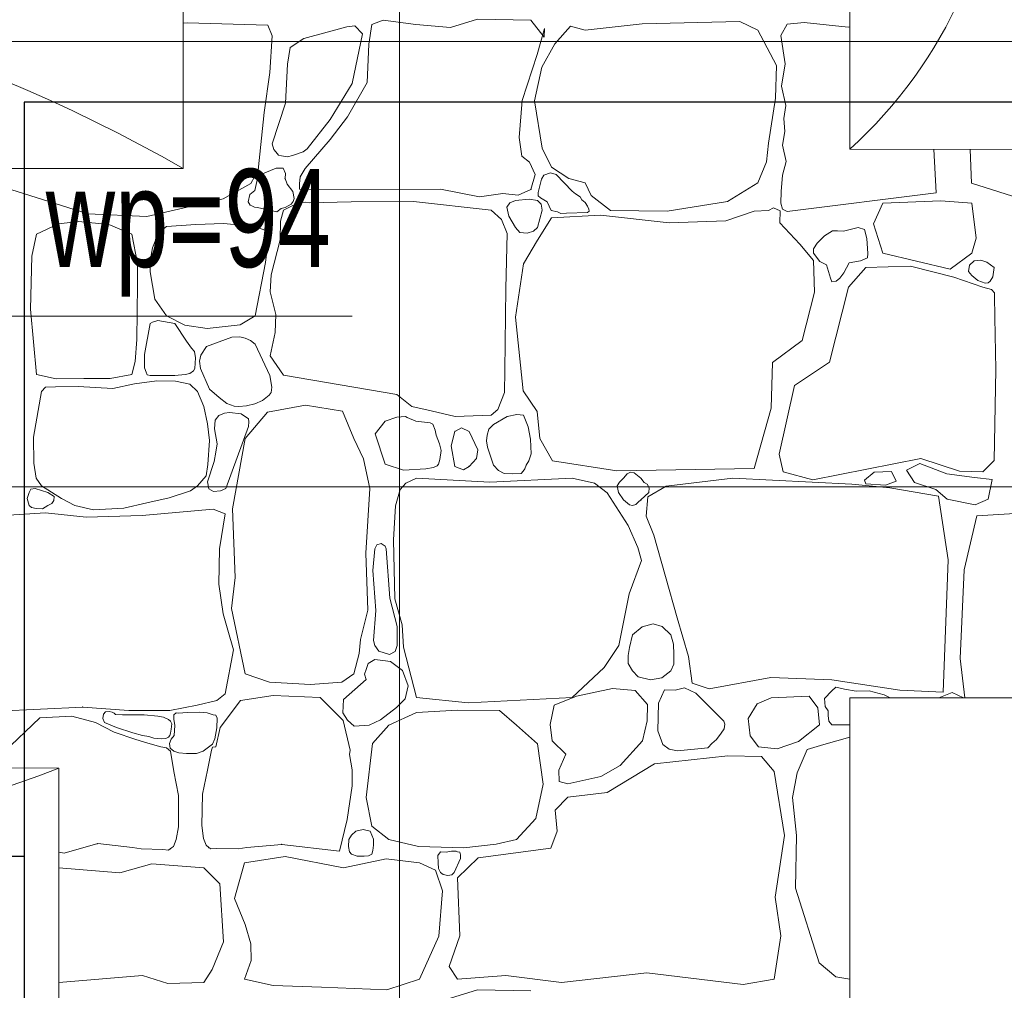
# Model space of a CAD drawing. Header units: millimetres. Extents: x -573548 to 674770, y -210017 to -47794.
# Tile 149 of 234: x 106007 to 107513, y -101026 to -99540. Entities that reach past the tile are written whole.
import ezdxf
from ezdxf.enums import TextEntityAlignment as Align
from ezdxf.lldxf.tags import DXFTag

# ---------------------------------------------------------------- set-up
doc = ezdxf.new("R2010")
doc.units = ezdxf.units.MM
for name, color, linetype, lineweight in [('A.02 RZUT PIWNICY_is$0$_HATCH_Nr_pióra__18', 8, 'Continuous', 9), ('A.02 RZUT PIWNICY_is$0$PARAPET_Nr_pióra__7', 8, 'Continuous', 9), ('A.02 RZUT PIWNICY_is$0$podciagi_Nr_pióra__1', 8, 'Continuous', 9), ('A.02 RZUT PIWNICY_is$0$strop_Nr_pióra__1', 8, 'Continuous', 9), ('A.02 RZUT PIWNICY_is$0$Structural - Bearing_Nr_pióra__21', 8, 'Continuous', 9), ('A.02 RZUT PIWNICY_is$0$Structural - Grid', 8, 'Continuous', 9), ('A.02 RZUT PIWNICY_is$0$Structural - Grid_Nr_pióra__17', 8, 'Continuous', 9), ('IS_Przyłącza_o.p._Powrót', 142, 'DASH', 18)]:
    doc.layers.add(name, color=color, linetype=linetype, lineweight=lineweight)
doc.layers.add('IS_Zasilanie', color=1, linetype='SOLID', lineweight=30, true_color=0xff0000)
doc.styles.add('A.02 RZUT PIWNICY_is$0$STYL_AUTOMATYCZNY_1', font='arial.ttf')
doc.styles.add('A.02 RZUT PIWNICY_is$0$STYL_AUTOMATYCZNY_5', font='arial.ttf', dxfattribs={"width": 0.7})
tags = doc.linetypes.add('DASH', pattern=[15, 10, -5]).pattern_tags.tags
tags[6:7] = [DXFTag(74, 4), DXFTag(75, 0), DXFTag(340, '0'), DXFTag(46, 0.0), DXFTag(50, 0.0), DXFTag(44, 0.0), DXFTag(45, 0.0)]
tags[4:5] = [DXFTag(74, 4), DXFTag(75, 0), DXFTag(340, '0'), DXFTag(46, 0.0), DXFTag(50, 0.0), DXFTag(44, 0.0), DXFTag(45, 0.0)]
tags = doc.linetypes.add('SOLID', pattern=[10, 10, 0]).pattern_tags.tags
tags[6:7] = [DXFTag(74, 4), DXFTag(75, 0), DXFTag(340, '0'), DXFTag(46, 0.0), DXFTag(50, 0.0), DXFTag(44, 0.0), DXFTag(45, 0.0)]
tags[4:5] = [DXFTag(74, 4), DXFTag(75, 0), DXFTag(340, '0'), DXFTag(46, 0.0), DXFTag(50, 0.0), DXFTag(44, 0.0), DXFTag(45, 0.0)]

# ---------------------------------------------------------------- blocks, each defined once
blk = doc.blocks.new('*X48622')
at = {"layer": 'A.02 RZUT PIWNICY_is$0$_HATCH_Nr_pióra__18'}
for p, q in [((106827.3, -99545.1), (106833.4, -99544.6)), ((106833.4, -99544.6), (106956.8, -99548.3)), ((107133.2, -99540.5), (107115.8, -99547.1)), ((107183.5, -99547.1), (107133.2, -99540.5)), ((107277.6, -99539.2), (107236.4, -99552)), ((107359.4, -99540.5), (107277.6, -99539.2)), ((107379.6, -99566.5), (107359.4, -99540.5)), ((107678.9, -99542.5), (107529.4, -99546.3)), ((107706.5, -99555.8), (107678.9, -99542.5)), ((107777.5, -99544.1), (107751.5, -99546.7)), ((107844.8, -99551.2), (107777.5, -99544.1)), ((106956.8, -99548.3), (106963.4, -99564.8)), ((107077.8, -99550.8), (107011.7, -99568.7)), ((107090.2, -99549.2), (107077.8, -99550.8)), ((107101.9, -99561.5), (107090.2, -99549.2)), ((107115.8, -99547.1), (107111.3, -99577.2)), ((107236.4, -99552), (107183.5, -99547.1)), ((107368.9, -99593.3), (107380, -99553.3)), ((107380, -99553.3), (107379.6, -99566.5)), ((107420, -99549.6), (107396.1, -99576.8)), ((107442.3, -99555.8), (107420, -99549.6)), ((107529.4, -99546.3), (107442.3, -99555.8)), ((107735, -99610.2), (107706.5, -99555.8)), ((107751.5, -99546.7), (107741.5, -99564.2)), ((107847.3, -99551), (107844.8, -99551.2)), ((106963.4, -99564.8), (106959.7, -99620.6)), ((107011.7, -99568.7), (106991.1, -99582.6)), ((107085.7, -99637.5), (107101.9, -99561.5)), ((107741.5, -99564.2), (107748.2, -99607.5)), ((106991.1, -99582.6), (106987, -99607.8)), ((107111.3, -99577.2), (107108.8, -99635.8)), ((107396.1, -99576.8), (107376.3, -99612.7)), ((107346.2, -99663.5), (107368.9, -99593.3)), ((106987, -99607.8), (106983.7, -99667.6)), ((107376.3, -99612.7), (107365.1, -99664.3)), ((107733.8, -99659.8), (107735, -99610.2)), ((107748.2, -99607.5), (107742.7, -99641.8)), ((106959.7, -99620.6), (106951.4, -99681.7)), ((107052.2, -99692.4), (107085.7, -99637.5)), ((107108.8, -99635.8), (107078.7, -99688.7)), ((107742.7, -99641.8), (107749.4, -99671)), ((107341.2, -99720.1), (107346.2, -99663.5)), ((107365.1, -99664.3), (107376.7, -99736.6)), ((107723, -99728.7), (107733.8, -99659.8)), ((106983.7, -99667.6), (106963.7, -99730)), ((107749.4, -99671), (107746.1, -99691.2)), ((106951.4, -99681.7), (106942, -99770)), ((107017.2, -99737.4), (107052.2, -99692.4)), ((107078.7, -99688.7), (107052.2, -99723.4)), ((107746.1, -99691.2), (107748, -99711)), ((107052.2, -99723.4), (107013.9, -99767.9)), ((107345.7, -99748.9), (107341.2, -99720.1)), ((107748, -99711), (107744.4, -99731.7)), ((106963.7, -99730), (106965.9, -99738.8)), ((106965.9, -99738.8), (106969.3, -99742.3)), ((107010.7, -99742.1), (107017.2, -99737.4)), ((107376.7, -99736.6), (107390.7, -99765.5)), ((107719.7, -99757.6), (107723, -99728.7)), ((107744.4, -99731.7), (107750, -99757.1)), ((107979.6, -99805.1), (107975.6, -99738.3)), ((108033.3, -99790.2), (108031.2, -99738.5)), ((106969.3, -99742.3), (106973, -99747.3)), ((106973, -99747.3), (106977.7, -99748.2)), ((106977.7, -99748.2), (106986.9, -99750)), ((106986.9, -99750), (106994.5, -99747.7)), ((106994.5, -99747.7), (107010.7, -99742.1)), ((107357.3, -99758), (107345.7, -99748.9)), ((106942, -99770), (106930.8, -99790.6)), ((106960.7, -99770.6), (106948.9, -99775.9)), ((106969.4, -99766.9), (106960.7, -99770.6)), ((106980.4, -99767.1), (106969.4, -99766.9)), ((106983.9, -99775.3), (106980.4, -99767.1)), ((107013.9, -99767.9), (107006.4, -99780.5)), ((107366, -99777), (107357.3, -99758)), ((107390.7, -99765.5), (107417.6, -99783.2)), ((107706.5, -99789.8), (107719.7, -99757.6)), ((107750, -99757.1), (107744.2, -99777.7)), ((106941.1, -99783.2), (106937, -99801.3)), ((106948.9, -99775.9), (106941.1, -99783.2)), ((106983.3, -99783.2), (106983.9, -99775.3)), ((106986.2, -99791.4), (106983.3, -99783.2)), ((107006.4, -99780.5), (107005.5, -99791)), ((107359.4, -99799.7), (107366, -99777)), ((107375.6, -99784.1), (107370.4, -99804.6)), ((107379.3, -99777.9), (107375.6, -99784.1)), ((107389.4, -99774.3), (107379.3, -99777.9)), ((107398.1, -99777), (107389.4, -99774.3)), ((107422.4, -99802.5), (107398.1, -99777)), ((107417.6, -99783.2), (107442.3, -99789.8)), ((107744.2, -99777.7), (107742.4, -99802.9)), ((106681.6, -99836.8), (106533.3, -99790.2)), ((106930.8, -99790.6), (106888.3, -99814.2)), ((106994.9, -99803), (106986.2, -99791.4)), ((107005.5, -99791), (107005.4, -99799.1)), ((107005.4, -99799.1), (107009.7, -99799.7)), ((107009.7, -99799.7), (107221.1, -99799.3)), ((107221.1, -99799.3), (107280.9, -99810.9)), ((107340, -99808.4), (107359.4, -99799.7)), ((107442.3, -99789.8), (107451.8, -99809.2)), ((107660.3, -99818.3), (107706.5, -99789.8)), ((108181.6, -99836.8), (108033.3, -99790.2)), ((106888.3, -99814.2), (106772, -99841.3)), ((106929.1, -99807.6), (106926.8, -99818.7)), ((106937, -99801.3), (106929.1, -99807.6)), ((106997.4, -99813.4), (106994.9, -99803)), ((106995.4, -99818.1), (106997.4, -99813.4)), ((107280.9, -99810.9), (107316.4, -99805.9)), ((107316.4, -99805.9), (107340, -99808.4)), ((107356.8, -99814.5), (107335.8, -99816.6)), ((107369.3, -99816.6), (107356.8, -99814.5)), ((107370.4, -99804.6), (107370.7, -99809.7)), ((107370.7, -99809.7), (107373.9, -99812.6)), ((107373.9, -99812.6), (107384, -99818.7)), ((107427.5, -99806.3), (107422.4, -99802.5)), ((107434.7, -99810.9), (107427.5, -99806.3)), ((107437.2, -99815.5), (107434.7, -99810.9)), ((107442.4, -99819.9), (107437.2, -99815.5)), ((107451.8, -99809.2), (107481.1, -99831.9)), ((107742.4, -99802.9), (107741.5, -99820.7)), ((107751.5, -99833.6), (107979.6, -99805.1)), ((106926.8, -99818.7), (106930, -99824)), ((106930, -99824), (106932.2, -99824.7)), ((106932.2, -99824.7), (106936.7, -99826.9)), ((106936.7, -99826.9), (106941.1, -99827.4)), ((106941.1, -99827.4), (106970.8, -99834)), ((106970.8, -99834), (106977.4, -99829.1)), ((106977.4, -99829.1), (106983.3, -99827.4)), ((107003.5, -99820.1), (106980.8, -99831.5)), ((106983.3, -99827.4), (106992.5, -99822.4)), ((106992.5, -99822.4), (106995.4, -99818.1)), ((107015, -99819.4), (107003.5, -99820.1)), ((107020.5, -99820.4), (107015, -99819.4)), ((107084.4, -99818.7), (107020.5, -99820.4)), ((107179.8, -99818.3), (107084.4, -99818.7)), ((107298.7, -99831.5), (107179.8, -99818.3)), ((107327.3, -99820), (107322.7, -99826.7)), ((107322.7, -99826.7), (107325.6, -99840.8)), ((107335.8, -99816.6), (107327.3, -99820)), ((107375.3, -99822.3), (107369.3, -99816.6)), ((107376.8, -99831.3), (107375.3, -99822.3)), ((107384, -99818.7), (107390.5, -99832.1)), ((107446.1, -99825.2), (107442.4, -99819.9)), ((107448.2, -99829.7), (107446.1, -99825.2)), ((107448.3, -99832.9), (107448.2, -99829.7)), ((107567.8, -99832.7), (107660.3, -99818.3)), ((107730.3, -99827.9), (107722.9, -99831.7)), ((107740.9, -99832.4), (107730.3, -99827.9)), ((107741.5, -99820.7), (107744.4, -99830)), ((107744.4, -99830), (107751.5, -99833.6)), ((107897.7, -99820.7), (107883.3, -99852.3)), ((107986.6, -99817.3), (107897.7, -99820.7)), ((108033.9, -99820.7), (107986.6, -99817.3)), ((108040.6, -99874.3), (108033.9, -99820.7)), ((106772, -99841.3), (106681.6, -99836.8)), ((106980.8, -99831.5), (106976.1, -99848.1)), ((107314.6, -99845.6), (107298.7, -99831.5)), ((107323.1, -99867.2), (107314.6, -99845.6)), ((107325.6, -99840.8), (107335.8, -99857.9)), ((107369.3, -99857.9), (107376.8, -99831.3)), ((107390.7, -99843.1), (107369.3, -99877.4)), ((107390.5, -99832.1), (107399.8, -99834)), ((107465.9, -99838.9), (107390.7, -99843.1)), ((107399.8, -99834), (107405.4, -99836.3)), ((107405.4, -99836.3), (107413.6, -99835.8)), ((107413.6, -99835.8), (107445.9, -99834.9)), ((107445.9, -99834.9), (107448.3, -99832.9)), ((107570.7, -99850.9), (107465.9, -99838.9)), ((107481.1, -99831.9), (107567.8, -99832.7)), ((107701.2, -99833.2), (107657.8, -99848)), ((107722.9, -99831.7), (107701.2, -99833.2)), ((107740.4, -99850.9), (107740.9, -99832.4)), ((106636.7, -99852.3), (106602.8, -99868.2)), ((106667.1, -99848.8), (106636.7, -99852.3)), ((106713.4, -99853.4), (106667.1, -99848.8)), ((106749, -99868.2), (106713.4, -99853.4)), ((106801.9, -99856.4), (106789.5, -99866.1)), ((106846.8, -99853.4), (106801.9, -99856.4)), ((106889, -99852), (106846.8, -99853.4)), ((106937.7, -99856.4), (106889, -99852)), ((106952.2, -99861.8), (106937.7, -99856.4)), ((106976.1, -99848.1), (106975.6, -99876.6)), ((107335.8, -99857.9), (107342.6, -99865.7)), ((107363.5, -99863.6), (107369.3, -99857.9)), ((107657.8, -99848), (107570.7, -99850.9)), ((107770.9, -99883.5), (107740.4, -99850.9)), ((107860.2, -99857.9), (107837.8, -99863.7)), ((107869.5, -99861.1), (107860.2, -99857.9)), ((107873.2, -99875), (107869.5, -99861.1)), ((107883.3, -99852.3), (107897.7, -99897.4)), ((106602.8, -99868.2), (106595.6, -99901.8)), ((106757.7, -99912.8), (106749, -99868.2)), ((106789.5, -99866.1), (106780.3, -99888.9)), ((106957.4, -99877.1), (106952.2, -99861.8)), ((107320.9, -99951.4), (107323.1, -99867.2)), ((107342.6, -99865.7), (107353.4, -99866.8)), ((107353.4, -99866.8), (107363.5, -99863.6)), ((107808.5, -99870.6), (107797.3, -99881.8)), ((107820.6, -99863), (107808.5, -99870.6)), ((107828.4, -99862.8), (107820.6, -99863)), ((107837.8, -99863.7), (107828.4, -99862.8)), ((107874.7, -99897.6), (107873.2, -99875)), ((108033.9, -99897.4), (108040.6, -99874.3)), ((106780.3, -99888.9), (106776.8, -99908.9)), ((106953.4, -99911.4), (106957.4, -99877.1)), ((106975.6, -99876.6), (106961.9, -99930.2)), ((107369.3, -99877.4), (107347.8, -99913.7)), ((107791.6, -99908.7), (107770.9, -99883.5)), ((107797.3, -99881.8), (107791.5, -99890.4)), ((107791.5, -99890.4), (107791.6, -99897.4)), ((106595.6, -99901.8), (106594, -99982.7)), ((107791.6, -99897.4), (107801.4, -99910.1)), ((107863.8, -99908.8), (107874.3, -99904.5)), ((107874.3, -99904.5), (107874.7, -99897.6)), ((107897.7, -99897.4), (108000.8, -99921.9)), ((108000.8, -99921.9), (108033.9, -99897.4)), ((106757.4, -99945.8), (106757.7, -99912.8)), ((106776.8, -99908.9), (106777.1, -99925.9)), ((106937.7, -99993), (106953.4, -99911.4)), ((107347.8, -99913.7), (107335.8, -99995)), ((107793.2, -99957), (107791.6, -99908.7)), ((107801.4, -99910.1), (107811.4, -99915.1)), ((107811.4, -99915.1), (107817.6, -99935.5)), ((107838, -99927.4), (107846.1, -99911.8)), ((107871.6, -99919.4), (107845.2, -99949.2)), ((107846.1, -99911.8), (107863.8, -99908.8)), ((107940.2, -99917), (107871.6, -99919.4)), ((108006.2, -99933.9), (107940.2, -99917)), ((108028.7, -99925.3), (108030.4, -99915.5)), ((108030.4, -99915.5), (108037.7, -99908.9)), ((108037.7, -99908.9), (108047.7, -99907.7)), ((108047.7, -99907.7), (108056.9, -99910.9)), ((108056.9, -99910.9), (108068, -99919.4)), ((108068, -99919.4), (108066.1, -99933.6)), ((106777.1, -99925.9), (106783.9, -99967.8)), ((106961.9, -99930.2), (106960.2, -99956.2)), ((107817.6, -99935.5), (107819.8, -99941)), ((107826.4, -99940.2), (107832.1, -99935.7)), ((107832.1, -99935.7), (107838, -99927.4)), ((108050.8, -99949.2), (108006.2, -99933.9)), ((108033.9, -99931.6), (108028.7, -99925.3)), ((108043, -99939.3), (108033.9, -99931.6)), ((108066.1, -99933.6), (108061.8, -99939.9)), ((106756.2, -100029.5), (106757.4, -99945.8)), ((107319.6, -100076.9), (107320.9, -99951.4)), ((107845.2, -99949.2), (107816.3, -100063.9)), ((107819.8, -99941), (107826.4, -99940.2)), ((108054.2, -99943.3), (108043, -99939.3)), ((108064.2, -99952.9), (108050.8, -99949.2)), ((108059.2, -99942.7), (108054.2, -99943.3)), ((108061.8, -99939.9), (108059.2, -99942.7)), ((106960.2, -99956.2), (106969.3, -99991.3)), ((107774.6, -100030.9), (107793.2, -99957)), ((108068.4, -99957.9), (108064.2, -99952.9)), ((108068.6, -99962), (108068.4, -99957.9)), ((108069, -99995.8), (108068.6, -99962)), ((106783.9, -99967.8), (106801.9, -99993)), ((106594, -99982.7), (106602.8, -100083)), ((106801.9, -99993), (106830.1, -100007.3)), ((106914.3, -100006.8), (106937.7, -99993)), ((106969.3, -99991.3), (106967.9, -100018.5)), ((107335.8, -99995), (107347.4, -100107.7)), ((108070.6, -100075.5), (108069, -99995.8)), ((106777.1, -100004.9), (106768.3, -100052.2)), ((106780.3, -100002.8), (106777.1, -100004.9)), ((106788.8, -100000.4), (106780.3, -100002.8)), ((106814.8, -100004.9), (106788.8, -100000.4)), ((106832.6, -100031.7), (106814.8, -100004.9)), ((106830.1, -100007.3), (106864.1, -100012.7)), ((106864.1, -100012.7), (106914.3, -100006.8)), ((106901.6, -100025.9), (106863.2, -100040)), ((106914.2, -100025.4), (106901.6, -100025.9)), ((106922.2, -100027.3), (106914.2, -100025.4)), ((106967.9, -100018.5), (106960.6, -100054.4)), ((106753.7, -100062.9), (106756.2, -100029.5)), ((106840.2, -100042.4), (106832.6, -100031.7)), ((106863.2, -100040), (106854.3, -100053.4)), ((106930.6, -100031), (106922.2, -100027.3)), ((106937.5, -100036.7), (106930.6, -100031)), ((106960, -100084.3), (106937.5, -100036.7)), ((107728.8, -100064.7), (107774.6, -100030.9)), ((106768.3, -100052.2), (106768, -100072.5)), ((106844.8, -100047.6), (106840.2, -100042.4)), ((106846.3, -100057.6), (106844.8, -100047.6)), ((106854.3, -100053.4), (106852.3, -100062.5)), ((106960.6, -100054.4), (106980.8, -100084.1)), ((106749, -100083), (106753.7, -100062.9)), ((106845, -100074), (106846.3, -100057.6)), ((106852.3, -100062.5), (106853.9, -100073.6)), ((107727.2, -100134.5), (107728.8, -100064.7)), ((107816.3, -100063.9), (107762.7, -100099.8)), ((106602.8, -100083), (106633.2, -100089.8)), ((106715.8, -100089.1), (106749, -100083)), ((106768, -100072.5), (106770.6, -100079.5)), ((106770.6, -100079.5), (106772.2, -100083.5)), ((106772.2, -100083.5), (106777.1, -100084.3)), ((106777.1, -100084.3), (106814.8, -100084.3)), ((106814.8, -100084.3), (106830.4, -100083)), ((106830.4, -100083), (106837.6, -100081.2)), ((106837.6, -100081.2), (106843, -100077.3)), ((106843, -100077.3), (106845, -100074)), ((106853.9, -100073.6), (106867.7, -100105.6)), ((106962.9, -100102.5), (106960, -100084.3)), ((106980.8, -100084.1), (107154.2, -100113.6)), ((107318.8, -100110.5), (107319.6, -100076.9)), ((108068.1, -100214.6), (108070.6, -100075.5)), ((106631.9, -100101.7), (106616.9, -100102.2)), ((106666.7, -100101.1), (106631.9, -100101.7)), ((106633.2, -100089.8), (106675.6, -100089.2)), ((106719.7, -100104.4), (106666.7, -100101.1)), ((106675.6, -100089.2), (106715.8, -100089.1)), ((106753, -100097.1), (106719.7, -100104.4)), ((106786.9, -100092.4), (106753, -100097.1)), ((106815.4, -100092.9), (106786.9, -100092.4)), ((106837.4, -100097.8), (106815.4, -100092.9)), ((106849.3, -100109.2), (106837.4, -100097.8)), ((107762.7, -100099.8), (107739.1, -100205.1)), ((106610.6, -100109.2), (106598.6, -100178.9)), ((106616.9, -100102.2), (106610.6, -100109.2)), ((106859.1, -100131.9), (106849.3, -100109.2)), ((106867.7, -100105.6), (106882.4, -100118.3)), ((106948.9, -100122.9), (106959, -100114.7)), ((106959, -100114.7), (106961.8, -100110.3)), ((106961.8, -100110.3), (106962.9, -100102.5)), ((107154.2, -100113.6), (107177.1, -100131.8)), ((107308.8, -100136.7), (107318.8, -100110.5)), ((107347.4, -100107.7), (107368.9, -100139.5)), ((106864.7, -100158.6), (106859.1, -100131.9)), ((106882.4, -100118.3), (106894, -100127.3)), ((106894, -100127.3), (106905.3, -100131.5)), ((106905.3, -100131.5), (106912.3, -100132)), ((106912.3, -100132), (106924.4, -100131.1)), ((106924.4, -100131.1), (106937, -100128.1)), ((106937, -100128.1), (106948.9, -100122.9)), ((107014.3, -100130), (106956.5, -100140.7)), ((107071.2, -100139), (107014.3, -100130)), ((107177.1, -100131.8), (107206.8, -100138.8)), ((106881.7, -100145.9), (106876.5, -100153.1)), ((106890.5, -100142.3), (106881.7, -100145.9)), ((106898.4, -100141.3), (106890.5, -100142.3)), ((106916, -100143.2), (106898.4, -100141.3)), ((106927.3, -100150.7), (106916, -100143.2)), ((106956.5, -100140.7), (106922.2, -100181.1)), ((107088.2, -100181.1), (107071.2, -100139)), ((107167.4, -100147.3), (107154.1, -100148.3)), ((107170.3, -100148.6), (107167.4, -100147.3)), ((107206.8, -100138.8), (107243.5, -100147.1)), ((107243.5, -100147.1), (107298.7, -100145.2)), ((107298.7, -100145.2), (107308.8, -100136.7)), ((107323.2, -100147.2), (107302, -100159.7)), ((107337.8, -100144), (107323.2, -100147.2)), ((107348.1, -100145.4), (107337.8, -100144)), ((107352.3, -100155.6), (107348.1, -100145.4)), ((107368.9, -100139.5), (107373, -100181.1)), ((107701.2, -100227), (107727.2, -100134.5)), ((106867.8, -100183.9), (106864.7, -100158.6)), ((106876.5, -100153.1), (106875.4, -100165.9)), ((106927.1, -100162.4), (106927.8, -100155.4)), ((106927.8, -100155.4), (106927.3, -100150.7)), ((107136.5, -100154.3), (107121.2, -100173.7)), ((107154.1, -100148.3), (107136.5, -100154.3)), ((107183.5, -100154.3), (107170.3, -100148.6)), ((107205.1, -100156.8), (107183.5, -100154.3)), ((107209.1, -100158.9), (107205.1, -100156.8)), ((107213, -100168), (107209.1, -100158.9)), ((107302, -100159.7), (107295.2, -100166.8)), ((107355.3, -100163.3), (107352.3, -100155.6)), ((106875.4, -100165.9), (106879.2, -100189.2)), ((106892.5, -100257.5), (106927.1, -100162.4)), ((107121.2, -100173.7), (107136.5, -100220)), ((107214.5, -100175.8), (107213, -100168)), ((107219.7, -100189.3), (107214.5, -100175.8)), ((107243, -100170), (107237.6, -100191.9)), ((107253.1, -100164.6), (107243, -100170)), ((107264.8, -100170), (107253.1, -100164.6)), ((107278, -100198.1), (107264.8, -100170)), ((107292.6, -100175.7), (107291.3, -100184.5)), ((107295.2, -100166.8), (107292.6, -100175.7)), ((107358.8, -100182.1), (107355.3, -100163.3)), ((106598.6, -100178.9), (106599.1, -100218.5)), ((106865.2, -100220.8), (106867.8, -100183.9)), ((106879.2, -100189.2), (106877.3, -100201.7)), ((106922.2, -100181.1), (106902.8, -100288.5)), ((107103.4, -100212.1), (107088.2, -100181.1)), ((107222.3, -100199.3), (107219.7, -100189.3)), ((107237.6, -100191.9), (107243, -100223.7)), ((107291.3, -100184.5), (107292.9, -100194.4)), ((107359.8, -100204.3), (107358.8, -100182.1)), ((107373, -100181.1), (107392.4, -100215)), ((106877.3, -100201.7), (106874.7, -100215.9)), ((107220.1, -100213.3), (107222.3, -100199.3)), ((107276, -100211.3), (107278, -100198.1)), ((107292.9, -100194.4), (107302, -100221.6)), ((107356, -100215.2), (107359.8, -100204.3)), ((107739.1, -100205.1), (107745.3, -100231.9)), ((106599.1, -100218.5), (106602.4, -100241.8)), ((106862.6, -100238.3), (106865.2, -100220.8)), ((106874.7, -100215.9), (106864.5, -100247.3)), ((107112.9, -100257.5), (107103.4, -100212.1)), ((107136.5, -100220), (107164.5, -100229.4)), ((107216.1, -100223), (107217.8, -100220)), ((107217.8, -100220), (107220.1, -100213.3)), ((107264.8, -100223.7), (107276, -100211.3)), ((107302, -100221.6), (107309.7, -100229.9)), ((107350.3, -100227.1), (107352.3, -100221.6)), ((107352.3, -100221.6), (107356, -100215.2)), ((107392.4, -100215), (107491, -100230.3)), ((107790.7, -100244.3), (107955.9, -100211.3)), ((107954.3, -100219.2), (107934.2, -100229.5)), ((107995.6, -100234.9), (107954.3, -100219.2)), ((107955.9, -100211.3), (108015.3, -100231.1)), ((108050.8, -100231.9), (108068.1, -100214.6)), ((107164.5, -100229.4), (107198.4, -100227.4)), ((107198.4, -100227.4), (107210.3, -100225.3)), ((107210.3, -100225.3), (107216.1, -100223)), ((107243, -100223.7), (107256, -100229.1)), ((107256, -100229.1), (107264.8, -100223.7)), ((107309.7, -100229.9), (107318.4, -100234.6)), ((107318.4, -100234.6), (107330.8, -100234.8)), ((107330.8, -100234.8), (107344.5, -100234.4)), ((107344.5, -100234.4), (107347.3, -100231.1)), ((107347.3, -100231.1), (107350.3, -100227.1)), ((107491, -100230.3), (107701.2, -100227)), ((107506.5, -100234.8), (107501, -100241.8)), ((107511.8, -100232.5), (107506.5, -100234.8)), ((107517.1, -100233.6), (107511.8, -100232.5)), ((107527.8, -100241.8), (107517.1, -100233.6)), ((107745.3, -100231.9), (107790.7, -100244.3)), ((107869.5, -100244.7), (107884.7, -100232.4)), ((107884.7, -100232.4), (107911.2, -100231.4)), ((107911.2, -100231.4), (107918, -100246.2)), ((107934.2, -100229.5), (107946, -100248.1)), ((108037.8, -100240.8), (107995.6, -100234.9)), ((108015.3, -100231.1), (108050.8, -100231.9)), ((106602.4, -100241.8), (106610.6, -100253.3)), ((106849.3, -100253.3), (106862.6, -100238.3)), ((106864.5, -100247.3), (106866.8, -100257.9)), ((107167.8, -100249.3), (107159.2, -100259.2)), ((107184.3, -100241.8), (107167.8, -100249.3)), ((107296.6, -100248), (107184.3, -100241.8)), ((107422.4, -100241.8), (107296.6, -100248)), ((107456.8, -100249.3), (107422.4, -100241.8)), ((107475.8, -100264.1), (107456.8, -100249.3)), ((107495, -100247.9), (107491.5, -100253.4)), ((107501, -100241.8), (107495, -100247.9)), ((107532.4, -100248.4), (107527.8, -100241.8)), ((107537.3, -100250.9), (107532.4, -100248.4)), ((107540.4, -100256.2), (107537.3, -100250.9)), ((107668.1, -100241.8), (107566.2, -100253.8)), ((107850.2, -100250.9), (107668.1, -100241.8)), ((107908.4, -100256.3), (107850.2, -100250.9)), ((107871.9, -100250.1), (107869.5, -100244.7)), ((107901.9, -100252.5), (107871.9, -100250.1)), ((107918, -100246.2), (107901.9, -100252.5)), ((107946, -100248.1), (107978.9, -100258.9)), ((108065.2, -100243.7), (108037.8, -100240.8)), ((108058.9, -100273.6), (108065.2, -100243.7)), ((106591.5, -100263.5), (106588.7, -100272.7)), ((106594.3, -100258.4), (106591.5, -100263.5)), ((106601, -100257.3), (106594.3, -100258.4)), ((106620.5, -100263.5), (106601, -100257.3)), ((106610.6, -100253.3), (106641.2, -100272.5)), ((106629.9, -100269.6), (106620.5, -100263.5)), ((106805.8, -100271.7), (106838.3, -100261.2)), ((106838.3, -100261.2), (106849.3, -100253.3)), ((106866.8, -100257.9), (106873.9, -100261.8)), ((106873.9, -100261.8), (106884.2, -100261.2)), ((106884.2, -100261.2), (106892.5, -100257.5)), ((107106.7, -100356.2), (107112.9, -100257.5)), ((107159.2, -100259.2), (107152.1, -100283.9)), ((107508.4, -100314.1), (107475.8, -100264.1)), ((107491.5, -100253.4), (107493.3, -100263.8)), ((107493.3, -100263.8), (107501, -100274.9)), ((107527.8, -100274.9), (107539.6, -100263.4)), ((107566.2, -100253.8), (107538.5, -100270.3)), ((107539.6, -100263.4), (107540.4, -100256.2)), ((107983, -100269.4), (107908.4, -100256.3)), ((107978.9, -100258.9), (107996.1, -100273.6)), ((106588.7, -100272.7), (106591.5, -100283.7)), ((106620.5, -100283.7), (106626.6, -100280.2)), ((106626.6, -100280.2), (106629.4, -100275.6)), ((106629.4, -100275.6), (106629.9, -100269.6)), ((106641.2, -100272.5), (106661.6, -100283.7)), ((106736.6, -100287.7), (106771.5, -100279.2)), ((106771.5, -100279.2), (106805.8, -100271.7)), ((107501, -100274.9), (107510.3, -100282.2)), ((107510.3, -100282.2), (107515, -100283.6)), ((107515, -100283.6), (107519.9, -100282.1)), ((107519.9, -100282.1), (107523.3, -100278.6)), ((107523.3, -100278.6), (107527.8, -100274.9)), ((107538.5, -100270.3), (107535.6, -100299.6)), ((107998, -100366.5), (107983, -100269.4)), ((107996.1, -100273.6), (108039.2, -100282.5)), ((108039.2, -100282.5), (108058.9, -100273.6)), ((106616.5, -100294.6), (106541.8, -100299.2)), ((106591.5, -100283.7), (106595.5, -100286.7)), ((106595.5, -100286.7), (106602.2, -100288.2)), ((106602.2, -100288.2), (106612.1, -100288.7)), ((106612.1, -100288.7), (106620.5, -100283.7)), ((106678.7, -100301.5), (106616.5, -100294.6)), ((106661.6, -100283.7), (106690.1, -100290.3)), ((106690.1, -100290.3), (106736.6, -100287.7)), ((106873.3, -100289.3), (106764.6, -100298.8)), ((106891.5, -100296.1), (106873.3, -100289.3)), ((106883, -100349.6), (106891.5, -100296.1)), ((106902.8, -100288.5), (106906.9, -100393.7)), ((107152.1, -100283.9), (107149.3, -100335.9)), ((108116.5, -100294.6), (108041.8, -100299.2)), ((106764.6, -100298.8), (106678.7, -100301.5)), ((107535.6, -100299.6), (107547.4, -100328.9)), ((108041.8, -100299.2), (108022.4, -100382.1)), ((107522.8, -100347.9), (107508.4, -100314.1)), ((107130.1, -100341.4), (107123.5, -100343.7)), ((107136.4, -100345.6), (107130.1, -100341.4)), ((107149.3, -100335.9), (107151.3, -100426.3)), ((107547.4, -100328.9), (107583.1, -100455.2)), ((106882.1, -100403.8), (106883, -100349.6)), ((107110, -100443.7), (107106.7, -100356.2)), ((107120.4, -100349.6), (107117.3, -100383.2)), ((107123.5, -100343.7), (107120.4, -100349.6)), ((107138.1, -100349.6), (107136.4, -100345.6)), ((107143.4, -100425.3), (107138.1, -100349.6)), ((107528.6, -100367.7), (107522.8, -100347.9)), ((107509.6, -100418.5), (107528.6, -100367.7)), ((107990.1, -100569.2), (107998, -100366.5)), ((107117.3, -100383.2), (107121.9, -100444)), ((108022.4, -100382.1), (108015.9, -100517.7)), ((106906.9, -100393.7), (106901.2, -100441.2)), ((106888.5, -100449.1), (106882.1, -100403.8)), ((107154.7, -100468.7), (107143.4, -100425.3)), ((107151.3, -100426.3), (107162.5, -100466)), ((107493.9, -100497.8), (107509.6, -100418.5)), ((106901.2, -100441.2), (106922.2, -100541.1)), ((107098.9, -100488.7), (107110, -100443.7)), ((107121.9, -100444), (107118.3, -100490)), ((106895.5, -100474.4), (106888.5, -100449.1)), ((107583.1, -100455.2), (107600.4, -100514.7)), ((106904.4, -100504.4), (106895.5, -100474.4)), ((107154.5, -100497.8), (107154.7, -100468.7)), ((107162.5, -100466), (107164.5, -100500.2)), ((107529.4, -100469.4), (107514.8, -100481.3)), ((107546.4, -100464.5), (107529.4, -100469.4)), ((107560.2, -100468.7), (107546.4, -100464.5)), ((107573.5, -100481.3), (107560.2, -100468.7)), ((107096.8, -100510.1), (107098.9, -100488.7)), ((107118.3, -100490), (107120.4, -100497.8)), ((107514.8, -100481.3), (107510.1, -100500.8)), ((107577.3, -100495.7), (107573.5, -100481.3)), ((106891.5, -100571.7), (106904.4, -100504.4)), ((107120.4, -100497.8), (107126.5, -100506.3)), ((107126.5, -100506.3), (107143.1, -100511.5)), ((107143.1, -100511.5), (107151.6, -100507.1)), ((107151.6, -100507.1), (107154.5, -100497.8)), ((107164.5, -100500.2), (107184.3, -100577.4)), ((107471.6, -100531.2), (107493.9, -100497.8)), ((107510.1, -100500.8), (107508.2, -100512.9)), ((107577.8, -100511.3), (107577.3, -100495.7)), ((107088.2, -100541.1), (107096.8, -100510.1)), ((107120.4, -100519), (107110.3, -100525.5)), ((107132.7, -100520.5), (107120.4, -100519)), ((107144.4, -100522.3), (107132.7, -100520.5)), ((107162.8, -100536.2), (107144.4, -100522.3)), ((107508.2, -100512.9), (107508, -100525.4)), ((107577.9, -100526.3), (107577.8, -100511.3)), ((107600.4, -100514.7), (107606.2, -100555.6)), ((108015.9, -100517.7), (108023.3, -100578.1)), ((107107.3, -100534.5), (107105, -100541.6)), ((107110.3, -100525.5), (107107.3, -100534.5)), ((107171.7, -100559.5), (107162.8, -100536.2)), ((107422.4, -100577.4), (107471.6, -100531.2)), ((107508, -100525.4), (107514.8, -100536.6)), ((107514.8, -100536.6), (107523.5, -100545.9)), ((107559.8, -100547.1), (107573.5, -100536.6)), ((107573.5, -100536.6), (107577.9, -100526.3)), ((106922.2, -100541.1), (106959.4, -100553.9)), ((106959.4, -100553.9), (107022.1, -100557.6)), ((107022.1, -100557.6), (107070, -100553.9)), ((107070, -100553.9), (107088.2, -100541.1)), ((107107.3, -100549.8), (107072.7, -100580.5)), ((107105, -100541.6), (107107.3, -100549.8)), ((107523.5, -100545.9), (107542.1, -100550.5)), ((107542.1, -100550.5), (107559.8, -100547.1)), ((107632.2, -100564.2), (107726.3, -100546.9)), ((107726.3, -100546.9), (107820, -100550.2)), ((107820, -100550.2), (107923.7, -100565.9)), ((107167, -100579.6), (107171.7, -100559.5)), ((107484, -100563.8), (107429.1, -100575.4)), ((107519.1, -100566.7), (107484, -100563.8)), ((107537.7, -100588.2), (107519.1, -100566.7)), ((107563.7, -100565.4), (107554.4, -100586.1)), ((107579.9, -100566), (107563.7, -100565.4)), ((107594.3, -100562.3), (107579.9, -100566)), ((107611.6, -100570.8), (107594.3, -100562.3)), ((107606.2, -100555.6), (107632.2, -100564.2)), ((107820, -100567.1), (107808.5, -100579)), ((107826, -100561.5), (107820, -100567.1)), ((107839, -100564.5), (107826, -100561.5)), ((107856.8, -100567.5), (107839, -100564.5)), ((107877, -100567.1), (107856.8, -100567.5)), ((107899.9, -100573.2), (107877, -100567.1)), ((107923.7, -100565.9), (107990.1, -100569.2)), ((106848.5, -100588.9), (106878.8, -100581.7)), ((106878.8, -100581.7), (106891.5, -100571.7)), ((106883.7, -100623.1), (106915.2, -100582)), ((106915.2, -100582), (106965.1, -100574.1)), ((106965.1, -100574.1), (107037, -100577.4)), ((107037, -100577.4), (107071.9, -100612.5)), ((107072.7, -100580.5), (107071.7, -100600.9)), ((107153.7, -100592.6), (107167, -100579.6)), ((107184.3, -100577.4), (107263.2, -100585.7)), ((107263.2, -100585.7), (107422.4, -100577.4)), ((107429.1, -100575.4), (107394.9, -100589)), ((107654.5, -100613.8), (107611.6, -100570.8)), ((107727.2, -100577.8), (107705.7, -100586.9)), ((107785, -100575.4), (107727.2, -100577.8)), ((107798.6, -100593.1), (107785, -100575.4)), ((107808.5, -100579), (107809.5, -100590.9)), ((107908.8, -100578.1), (107899.9, -100573.2)), ((107983.7, -100578.1), (108004.1, -100569.6)), ((108004.1, -100569.6), (108021.1, -100578.1)), ((106525.9, -100599.4), (106673.7, -100592)), ((106673.7, -100592), (106744, -100597.2)), ((106714.3, -100598.9), (106708.3, -100599.5)), ((106718.6, -100599.8), (106714.3, -100598.9)), ((106744, -100597.2), (106806.8, -100597.2)), ((106806.8, -100597.2), (106848.5, -100588.9)), ((107129.3, -100611.4), (107153.7, -100592.6)), ((107247.1, -100596.8), (107184.3, -100600.1)), ((107311.5, -100597.2), (107247.1, -100596.8)), ((107337.1, -100619.5), (107311.5, -100597.2)), ((107394.9, -100589), (107388.6, -100618.9)), ((107537.3, -100612.9), (107537.7, -100588.2)), ((107554.4, -100586.1), (107553.8, -100628.6)), ((107705.7, -100586.9), (107691.9, -100609.3)), ((107800.9, -100619.1), (107798.6, -100593.1)), ((107809.5, -100590.9), (107814.3, -100597.9)), ((107814.3, -100597.9), (107814.1, -100605.1)), ((106608.2, -100608.6), (106552.7, -100661.4)), ((106656.8, -100605.9), (106608.2, -100608.6)), ((106693.1, -100615.7), (106656.8, -100605.9)), ((106705.4, -100602.8), (106704.3, -100609.4)), ((106704.3, -100609.4), (106707.1, -100615.7)), ((106708.3, -100599.5), (106705.4, -100602.8)), ((106721.9, -100601.3), (106718.6, -100599.8)), ((106723.6, -100603.2), (106721.9, -100601.3)), ((106734.4, -100604.1), (106723.6, -100603.2)), ((106767.6, -100604), (106734.4, -100604.1)), ((106788.8, -100606), (106767.6, -100604)), ((106797.2, -100607.3), (106788.8, -100606)), ((106804.9, -100611), (106797.2, -100607.3)), ((106807.9, -100613.7), (106804.9, -100611)), ((106809.8, -100617.4), (106807.9, -100613.7)), ((106813.3, -100604), (106812.9, -100610.3)), ((106812.9, -100610.3), (106814.8, -100620.4)), ((106816.4, -100601), (106813.3, -100604)), ((106820.1, -100601.4), (106816.4, -100601)), ((106833.4, -100600.5), (106820.1, -100601.4)), ((106852, -100599.6), (106833.4, -100600.5)), ((106864.2, -100600.8), (106852, -100599.6)), ((106873.3, -100604), (106864.2, -100600.8)), ((106877.3, -100604.5), (106873.3, -100604)), ((106879.3, -100609), (106877.3, -100604.5)), ((106878.7, -100624), (106879.3, -100609)), ((107071.7, -100600.9), (107078.8, -100611.9)), ((107071.9, -100612.5), (107082.6, -100658.1)), ((107078.8, -100611.9), (107088.8, -100621.3)), ((107111.7, -100619.5), (107129.3, -100611.4)), ((107184.3, -100600.1), (107142.2, -100619.5)), ((107530.1, -100643.6), (107537.3, -100612.9)), ((107656.1, -100618.1), (107654.5, -100613.8)), ((107691.9, -100609.3), (107694.6, -100636.1)), ((107814.1, -100605.1), (107815, -100613.6)), ((107815, -100613.6), (107820, -100619.1)), ((106721.7, -100630.4), (106693.1, -100615.7)), ((106707.1, -100615.7), (106725.1, -100623.2)), ((106725.1, -100623.2), (106750.1, -100631.3)), ((106807.8, -100631.7), (106808.9, -100626)), ((106808.9, -100626), (106809.3, -100621.7)), ((106809.3, -100621.7), (106809.8, -100617.4)), ((106814.8, -100620.4), (106813.8, -100635.3)), ((106876, -100640.6), (106878.7, -100624)), ((106877.4, -100652.9), (106883.7, -100623.1)), ((107088.8, -100621.3), (107111.7, -100619.5)), ((107142.2, -100619.5), (107117.1, -100648)), ((107369.3, -100648.4), (107337.1, -100619.5)), ((107388.6, -100618.9), (107392, -100643.9)), ((107553.8, -100628.6), (107561.3, -100649.5)), ((107650.3, -100632.1), (107655.1, -100625.2)), ((107655.1, -100625.2), (107656.1, -100618.1)), ((107768.9, -100644.7), (107800.9, -100619.1)), ((107820, -100619.1), (107847.3, -100619.1)), ((106755, -100641.8), (106721.7, -100630.4)), ((106750.1, -100631.3), (106765.2, -100635.4)), ((106773.3, -100647.4), (106755, -100641.8)), ((106765.2, -100635.4), (106774.7, -100637)), ((106774.7, -100637), (106782.4, -100639.5)), ((106782.4, -100639.5), (106794.9, -100640.6)), ((106794.9, -100640.6), (106800.6, -100640.2)), ((106800.6, -100640.2), (106804.9, -100638.1)), ((106804.9, -100638.1), (106807, -100635.4)), ((106809, -100641), (106806.3, -100647.7)), ((106807, -100635.4), (106807.8, -100631.7)), ((106813.8, -100635.3), (106809, -100641)), ((106872, -100648.9), (106876, -100640.6)), ((107392, -100643.9), (107412.6, -100664.1)), ((107496, -100681.5), (107530.1, -100643.6)), ((107636.4, -100647.6), (107643.4, -100641.4)), ((107643.4, -100641.4), (107650.3, -100632.1)), ((107694.6, -100636.1), (107707.8, -100653)), ((107847.3, -100637.8), (107807.7, -100649.3)), ((106793.1, -100652.7), (106773.3, -100647.4)), ((106801.6, -100654.3), (106793.1, -100652.7)), ((106808.2, -100659.7), (106801.6, -100654.3)), ((106806.3, -100647.7), (106807.7, -100654.8)), ((106807.7, -100654.8), (106813.3, -100659.7)), ((106858, -100659.7), (106872, -100648.9)), ((106864.6, -100688.7), (106870.6, -100658.1)), ((106870.6, -100658.1), (106872.4, -100653.4)), ((106872.4, -100653.4), (106877.4, -100652.9)), ((107082.6, -100658.1), (107081.8, -100664.4)), ((107117.1, -100648), (107107.1, -100730.2)), ((107377.9, -100709.9), (107369.3, -100648.4)), ((107561.3, -100649.5), (107570.9, -100656.4)), ((107570.9, -100656.4), (107583.9, -100658.8)), ((107583.9, -100658.8), (107630.2, -100654.3)), ((107630.2, -100654.3), (107636.5, -100647.3)), ((107707.8, -100653), (107736.2, -100655.9)), ((107736.2, -100655.9), (107768.9, -100644.7)), ((107782, -100657), (107766.9, -100692.8)), ((107807.7, -100649.3), (107782, -100657)), ((106813.3, -100690.4), (106808.2, -100659.7)), ((106813.3, -100659.7), (106820.7, -100661.9)), ((106820.7, -100661.9), (106832.4, -100663.1)), ((106832.4, -100663.1), (106847.8, -100662.8)), ((106847.8, -100662.8), (106858, -100659.7)), ((107081.8, -100664.4), (107085.8, -100687.9)), ((107412.6, -100664.1), (107402.3, -100688.5)), ((107660.7, -100666.6), (107548.4, -100679)), ((107712.3, -100667.4), (107660.7, -100666.6)), ((107731.3, -100690.4), (107712.3, -100667.4)), ((106857, -100725.3), (106864.6, -100688.7)), ((107085.8, -100687.9), (107086.1, -100712.6)), ((107402.3, -100688.5), (107402.7, -100705.8)), ((107466.3, -100698.4), (107496, -100681.5)), ((107548.4, -100679), (107476.2, -100722.7)), ((106820, -100727.2), (106813.3, -100690.4)), ((107415.9, -100709.5), (107466.3, -100698.4)), ((107747.4, -100788.8), (107731.3, -100690.4)), ((107766.9, -100692.8), (107759.4, -100730.5)), ((107086.1, -100712.6), (107078.5, -100764.2)), ((107366.8, -100762.4), (107377.9, -100709.9)), ((107402.7, -100705.8), (107415.9, -100709.5)), ((106820, -100775.3), (106820, -100727.2)), ((106855.7, -100773.4), (106857, -100725.3)), ((107107.1, -100730.2), (107115.8, -100774.3)), ((107415.9, -100729.8), (107396.5, -100749.6)), ((107476.2, -100722.7), (107415.9, -100729.8)), ((107759.4, -100730.5), (107765.9, -100788.5)), ((107396.5, -100749.6), (107399.4, -100781.8)), ((107078.5, -100764.2), (107066.5, -100812.4)), ((107337.1, -100794.6), (107366.8, -100762.4)), ((106816.5, -100794.8), (106820, -100775.3)), ((106858.6, -100792.9), (106855.7, -100773.4)), ((107102.5, -100779.5), (107091.4, -100782)), ((107113.6, -100782.1), (107102.5, -100779.5)), ((107115.8, -100774.3), (107142.2, -100794.6)), ((106812.4, -100805.3), (106816.5, -100794.8)), ((106862.4, -100803.5), (106858.6, -100792.9)), ((107081, -100794.8), (107080.2, -100805.4)), ((107084.9, -100788), (107081, -100794.8)), ((107091.4, -100782), (107084.9, -100788)), ((107115.8, -100788), (107113.6, -100782.1)), ((107118.4, -100794.3), (107115.8, -100788)), ((107118.7, -100803.2), (107118.4, -100794.3)), ((107142.2, -100794.6), (107187.2, -100805.3)), ((107306.1, -100801.6), (107337.1, -100794.6)), ((107399.4, -100781.8), (107389.9, -100807.8)), ((107732.9, -100882.9), (107747.4, -100788.8)), ((107765.9, -100788.5), (107764.3, -100869.3)), ((106645.2, -100815.6), (106696.7, -100800.9)), ((106696.7, -100800.9), (106749.9, -100806.8)), ((106749.9, -100806.8), (106763.2, -100809.2)), ((106763.2, -100809.2), (106796.3, -100809.8)), ((106796.3, -100809.8), (106804.9, -100810.8)), ((106804.9, -100810.8), (106808.2, -100808.6)), ((106808.2, -100808.6), (106812.4, -100805.3)), ((106866.5, -100807), (106862.4, -100803.5)), ((106869.8, -100809.2), (106866.5, -100807)), ((106878.4, -100808.5), (106869.8, -100809.2)), ((106911.5, -100808.8), (106878.4, -100808.5)), ((106924.8, -100806.8), (106911.5, -100808.8)), ((106978.2, -100802.3), (106924.8, -100806.8)), ((107066.5, -100812.4), (106978.2, -100802.3)), ((107080.2, -100805.4), (107081.7, -100813.6)), ((107117.4, -100811.7), (107118.7, -100803.2)), ((107187.2, -100805.3), (107257, -100807.4)), ((107257, -100807.4), (107306.1, -100801.6)), ((107389.9, -100807.8), (107278.5, -100823)), ((106637.3, -100814.1), (106645.2, -100815.6)), ((106921, -100830.5), (106983.3, -100820.6)), ((106983.3, -100820.6), (107072.5, -100837.9)), ((107072.5, -100837.9), (107138.1, -100824.3)), ((107081.7, -100813.6), (107084.9, -100817.3)), ((107084.9, -100817.3), (107093.7, -100820.3)), ((107093.7, -100820.3), (107104.2, -100820.4)), ((107104.2, -100820.4), (107111, -100819.8)), ((107111, -100819.8), (107115.8, -100817.3)), ((107115.8, -100817.3), (107117.4, -100811.7)), ((107138.1, -100824.3), (107188.9, -100830.5)), ((107220.8, -100813.6), (107216.9, -100819.3)), ((107216.9, -100819.3), (107217.4, -100830.4)), ((107229.7, -100814.3), (107220.8, -100813.6)), ((107238.1, -100812.5), (107229.7, -100814.3)), ((107245, -100812.7), (107238.1, -100812.5)), ((107242, -100845.3), (107251.7, -100823.8)), ((107247.1, -100813.6), (107245, -100812.7)), ((107250.5, -100814.1), (107247.1, -100813.6)), ((107278.5, -100823), (107247.1, -100853.6)), ((107251.5, -100818.1), (107250.5, -100814.1)), ((107251.7, -100823.8), (107251.5, -100818.1)), ((106730.3, -100845.8), (106637.3, -100837.9)), ((106779.4, -100832.1), (106730.3, -100845.8)), ((106858.7, -100837.9), (106779.4, -100832.1)), ((106883.4, -100862.7), (106858.7, -100837.9)), ((106905.7, -100885), (106921, -100830.5)), ((107188.9, -100830.5), (107213.2, -100841.6)), ((107217.4, -100830.4), (107218.2, -100839.2)), ((107218.2, -100839.2), (107220.8, -100845.3)), ((107213.2, -100841.6), (107224, -100873.4)), ((107220.8, -100845.3), (107225.2, -100848.5)), ((107225.2, -100848.5), (107232.1, -100849.9)), ((107232.1, -100849.9), (107238.3, -100849)), ((107238.3, -100849), (107242, -100845.3)), ((107247.1, -100853.6), (107250.8, -100941.9)), ((106888.8, -100951.4), (106883.4, -100862.7)), ((107764.3, -100869.3), (107800.2, -100983.6)), ((106922.2, -100925), (106905.7, -100885)), ((107224, -100873.4), (107218.6, -100942.8)), ((107741.6, -100941.9), (107732.9, -100882.9)), ((106930.9, -100954.3), (106922.2, -100925)), ((107218.6, -100942.8), (107188.9, -101008.4)), ((107250.8, -100941.9), (107234.3, -100989)), ((107731.3, -101008.4), (107741.6, -100941.9)), ((106871.8, -100993.9), (106888.8, -100951.4)), ((106931.3, -100979.9), (106930.9, -100954.3)), ((106921, -101008.4), (106931.3, -100979.9)), ((107234.3, -100989), (107247.1, -101008.4)), ((107800.2, -100983.6), (107825.8, -101005.1)), ((106637.3, -101013.7), (106765.3, -101002.6)), ((106765.3, -101002.6), (106803.7, -101015)), ((106858.7, -101013.8), (106871.8, -100993.9)), ((107247.1, -101008.4), (107321, -101003)), ((107321, -101003), (107406, -101013.8)), ((107406, -101013.8), (107536.5, -100998.9)), ((107536.5, -100998.9), (107684.2, -101016.7)), ((107825.8, -101005.1), (107847.3, -101008.7)), ((106803.7, -101015), (106858.7, -101013.8)), ((106965.1, -101017.9), (106921, -101008.4)), ((107039, -101020.8), (106965.1, -101017.9)), ((107138.9, -101024.9), (107039, -101020.8)), ((107188.9, -101008.4), (107138.9, -101024.9)), ((107684.2, -101016.7), (107731.3, -101008.4)), ((107277.6, -101024.9), (107236.4, -101037.7)), ((107359.4, -101026.1), (107277.6, -101024.9))]:
    blk.add_line(p, q, dxfattribs=at)
for p in [(106983.3, -99783.2), (107359.4, -99799.7), (108064.2, -99952.9), (107243, -100170), (107264.8, -100223.7), (107527.8, -100274.9), (106673.7, -100592), (106696.7, -100800.9), (106808.2, -100808.6), (106808.2, -100808.6), (106866.5, -100807), (106866.5, -100807), (106978.2, -100802.3)]:
    blk.add_point(p, dxfattribs=at)
blk = doc.blocks.new('A.02 RZUT PIWNICY_is$0$Wypełnienie_14_1')
at = {"layer": 'A.02 RZUT PIWNICY_is$0$_HATCH_Nr_pióra__18'}
blk.add_blockref('*X48622', (0, 0), dxfattribs=at)
blk = doc.blocks.new('A.02 RZUT PIWNICY_is$0$Standardowy znacznik osi')
at = {"layer": 'A.02 RZUT PIWNICY_is$0$Structural - Grid_Nr_pióra__17'}
blk.add_line((1000, 0), (17855.4, 0), dxfattribs=at)
at = {"layer": 'A.02 RZUT PIWNICY_is$0$Structural - Grid_Nr_pióra__17', "style": 'A.02 RZUT PIWNICY_is$0$STYL_AUTOMATYCZNY_1'}
for tag, p in [('AC_MarkerText_1_0', (5, -80)), ('AC_MarkerText_1_1', (19360.4, -80))]:
    blk.add_attdef(tag, text='', height=350, rotation=270, dxfattribs=at).set_placement(p, align=Align.TOP_CENTER)
blk = doc.blocks.new('A.02 RZUT PIWNICY_is$0$Standardowy znacznik osi_3')
at = {"layer": 'A.02 RZUT PIWNICY_is$0$Structural - Grid_Nr_pióra__17'}
blk.add_line((2962.2, 0), (40906.6, 0), dxfattribs=at)
at = {"layer": 'A.02 RZUT PIWNICY_is$0$Structural - Grid_Nr_pióra__17', "style": 'A.02 RZUT PIWNICY_is$0$STYL_AUTOMATYCZNY_1'}
for tag, p in [('AC_MarkerText_1_0', (-250, -335)), ('AC_MarkerText_1_1', (44118.7, -335))]:
    blk.add_attdef(tag, text='', height=350, rotation=180, dxfattribs=at).set_placement(p, align=Align.TOP_CENTER)
blk = doc.blocks.new('A.02 RZUT PIWNICY_is')
at = {"layer": 'A.02 RZUT PIWNICY_is$0$PARAPET_Nr_pióra__7'}
blk.add_line((106381.6, -99993.9), (107085.8, -99993.9), dxfattribs=at)
at = {"layer": 'A.02 RZUT PIWNICY_is$0$podciagi_Nr_pióra__1'}
blk.add_arc((107378.7, -99217.8), 700, 312.024, 47.976, dxfattribs=at)
at = {"layer": 'A.02 RZUT PIWNICY_is$0$strop_Nr_pióra__1'}
blk.add_lwpolyline([(102446.5, -100655.5, 0.221415), (104247.9, -100674.4), (104607.9, -100674.4, 0.186698), (106637.3, -100685.5)], format="xyb", dxfattribs=at)
blk.add_arc((105670, -101774.6), 2316.6, 60.029, 119.2996, dxfattribs=at)
at = {"layer": 'A.02 RZUT PIWNICY_is$0$Structural - Bearing_Nr_pióra__21'}
for p, q in [((106827.3, -99767.8), (106827.3, -97057.8)), ((107847.3, -99737.8), (107847.3, -98697.8)), ((113367.3, -99757.8), (107847.3, -99737.8)), ((106827.3, -99767.8), (106498.4, -99767.8)), ((107847.3, -104498.1), (107847.3, -100578.1)), ((107847.3, -100578.1), (113367.3, -100578.1)), ((102447.3, -100655.5), (106637.3, -100685.5)), ((106637.3, -104605.5), (106637.3, -100685.5))]:
    blk.add_line(p, q, dxfattribs=at)
at = {"layer": 'A.02 RZUT PIWNICY_is$0$_HATCH_Nr_pióra__18'}
blk.add_blockref('A.02 RZUT PIWNICY_is$0$Wypełnienie_14_1', (0, 0), dxfattribs=at)
at = {"layer": 'A.02 RZUT PIWNICY_is$0$Structural - Grid', "zscale": 1000}
for name, p, rotation in [('A.02 RZUT PIWNICY_is$0$Standardowy znacznik osi', (107158.2, -108395.1), 90), ('A.02 RZUT PIWNICY_is$0$Standardowy znacznik osi_3', (121683.4, -100254.9), 180)]:
    blk.add_blockref(name, p, dxfattribs=dict(at, rotation=rotation))
at = {"layer": 'A.02 RZUT PIWNICY_is$0$PARAPET_Nr_pióra__7', "insert": (106617.2, -99963.7), "char_height": 150, "attachment_point": 7, "style": 'A.02 RZUT PIWNICY_is$0$STYL_AUTOMATYCZNY_5'}
blk.add_mtext('\\A1;{\\pql;\\fArial|b0|i0|c238|p0;\\W0.700000;wp=94}', dxfattribs=at)

msp = doc.modelspace()

# ---------------------------------------------------------------- linework, layer by layer
at = {"layer": 'IS_Przyłącza_o.p._Powrót', "ltscale": 30}
for points in [[(106183.7, -99573.2), (105913.7, -99573.2), (105913.7, -104464.7)], [(112593.6, -99573.2), (106183.7, -99573.2)]]:
    msp.add_lwpolyline(points, dxfattribs=at)
at = {"layer": 'IS_Zasilanie', "ltscale": 10}
for points in [[(112693.6, -99566.2), (112693.6, -99666.2), (106013.7, -99666.2)], [(106013.7, -99666.2), (106013.7, -104544.6)], [(100780, -100820), (106013.7, -100820)]]:
    msp.add_lwpolyline(points, dxfattribs=at)

# ---------------------------------------------------------------- block references
at = {"ltscale": 10}
msp.add_blockref('A.02 RZUT PIWNICY_is', (-570.2, 0), dxfattribs=at)

doc.saveas('drawing.dxf')
